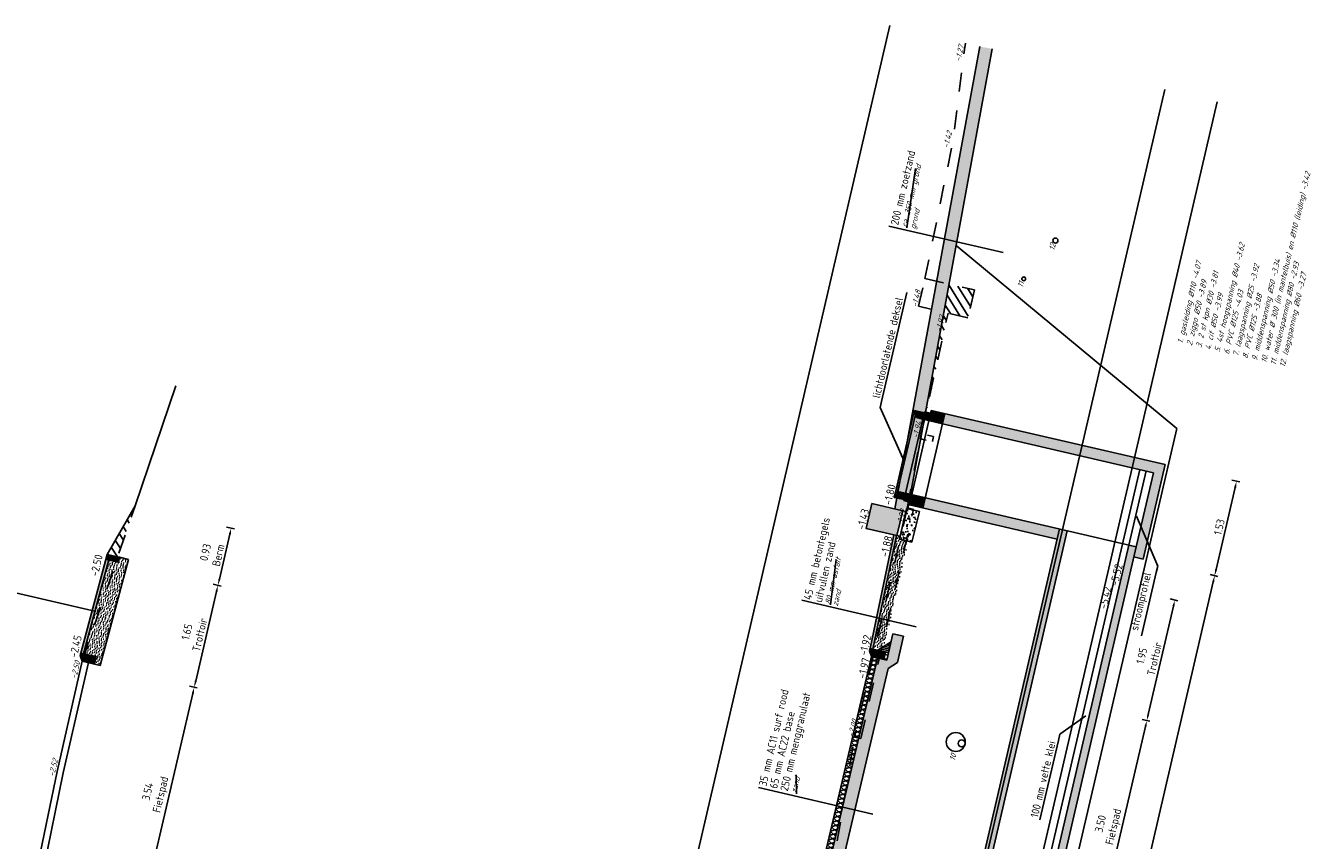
# Model space of a CAD drawing. Header units: metres. Extents: x 116958 to 118326, y 475500 to 477904.
# Tile 18 of 256: x 117762 to 117782, y 475639 to 475652. Entities that reach past the tile are written whole.
import ezdxf

# ---------------------------------------------------------------- set-up
doc = ezdxf.new("R2010")
doc.units = ezdxf.units.M
doc.header["$LTSCALE"] = 0.2
doc.linetypes.add('OPNEMEN', pattern=[3, 1.5, -1.5])
doc.layers.get('0').update_dxf_attribs({"color": 6})
for name, color, linetype in [('X-XX-DWP-ARCERING', 13, 'Continuous'), ('X-XX-DWP-ARCERING_GRIJS', 253, 'Continuous'), ('X-XX-DWP-ARCERING_LICHT_GRIJS', 254, 'Continuous'), ('X-XX-DWP-ARCERING_RIVIERZAND', 3, 'Continuous'), ('X-XX-DWP-BEST_SITUATIE', 13, 'Continuous'), ('X-XX-DWP-ECOPASSAGE', 2, 'Continuous'), ('X-XX-DWP-MAATVOERING', 2, 'Continuous'), ('X-XX-DWP-NW_SITUATIE', 3, 'Continuous'), ('X-XX-DWP-TEKST25', 2, 'Continuous'), ('X-XX-DWP-VERW_SITUATIE', 240, 'OPNEMEN')]:
    doc.layers.add(name, color=color, linetype=linetype)
doc.styles.get("Standard").update_dxf_attribs({"font": 'isocp.shx'})
doc.dimstyles.new('dim-50', dxfattribs={"dimscale": 0.05, "dimtxt": 2.5, "dimasz": 2, "dimexe": 1, "dimexo": 1, "dimgap": 0.8, "dimtad": 1, "dimzin": 0, "dimdsep": 46, "dimtxsty": 'Standard', "dimcen": 0, "dimclrd": 1, "dimclre": 1, "dimclrt": 256, "dimazin": 0, "dimtfac": 1, "dimtmove": 1, "dimatfit": 3, "dimfxl": 1.5, "dimfxlon": 1, "dimtfill": 1, "dimtolj": 1, "dimtzin": 0, "dimlwd": -1, "dimlwe": -1, "dimarcsym": 0})

# ---------------------------------------------------------------- blocks, each defined once
blk = doc.blocks.new('*D169')
at = {"layer": 'Defpoints', "color": 0, "transparency": 16777216}
for p in [(117762.925, 475641.766), (117764.653, 475641.365), (117762.135, 475638.315)]:
    blk.add_point(p, dxfattribs=at)
at = {"layer": 'X-XX-DWP-MAATVOERING', "color": 1, "transparency": 16777216}
for p, q in [((117764.58, 475641.382), (117764.701, 475641.353)), ((117763.874, 475638.014), (117764.63, 475641.267)), ((117763.779, 475637.934), (117763.9, 475637.905))]:
    blk.add_line(p, q, dxfattribs=at)
for points in [[(117764.614, 475641.271), (117764.646, 475641.264), (117764.653, 475641.365)], [(117763.858, 475638.018), (117763.891, 475638.01), (117763.852, 475637.917)]]:
    blk.add_solid(points, dxfattribs=at)
at = {"layer": 'X-XX-DWP-MAATVOERING', "transparency": 16777216, "insert": (117764.036, 475639.691), "char_height": 0.125, "attachment_point": 5, "rotation": 76.9219, "bg_fill": 3, "box_fill_scale": 1.1, "bg_fill_color": 256, "bg_fill_true_color": 13158600, "bg_fill_transparency": 0}
blk.add_mtext('\\A1;3.54\\PFietspad', dxfattribs=at)
blk = doc.blocks.new('*D170')
at = {"layer": 'Defpoints', "color": 0, "transparency": 16777216}
for p in [(117763.26, 475643.382), (117765.026, 475642.972), (117762.955, 475641.759)]:
    blk.add_point(p, dxfattribs=at)
at = {"layer": 'X-XX-DWP-MAATVOERING', "color": 1, "transparency": 16777216}
for p, q in [((117764.953, 475642.989), (117765.075, 475642.961)), ((117764.675, 475641.462), (117765.004, 475642.875)), ((117764.58, 475641.382), (117764.701, 475641.353))]:
    blk.add_line(p, q, dxfattribs=at)
for points in [[(117764.987, 475642.878), (117765.02, 475642.871), (117765.026, 475642.972)], [(117764.659, 475641.466), (117764.692, 475641.458), (117764.653, 475641.365)]]:
    blk.add_solid(points, dxfattribs=at)
at = {"layer": 'X-XX-DWP-MAATVOERING', "transparency": 16777216, "insert": (117764.638, 475642.215), "char_height": 0.125, "attachment_point": 5, "rotation": 76.9219, "bg_fill": 3, "box_fill_scale": 1.1, "bg_fill_color": 256, "bg_fill_true_color": 13158600, "bg_fill_transparency": 0}
blk.add_mtext('\\A1;1.65\\PTrottoir', dxfattribs=at)
blk = doc.blocks.new('80x200')
for p, q in [((0, 0), (-80, 0)), ((-80, 0), (-80, -200)), ((0, -200), (0, 0)), ((-80, -200), (0, -200))]:
    blk.add_line(p, q)
blk = doc.blocks.new('*D236')
at = {"layer": 'Defpoints', "color": 0, "transparency": 16777216}
for p in [(117763.719, 475644.227), (117765.236, 475643.875), (117763.26, 475643.382)]:
    blk.add_point(p, dxfattribs=at)
at = {"layer": 'X-XX-DWP-MAATVOERING', "color": 1, "transparency": 16777216}
for p, q in [((117765.049, 475643.069), (117765.213, 475643.778)), ((117765.163, 475643.892), (117765.285, 475643.864)), ((117764.953, 475642.989), (117765.075, 475642.961))]:
    blk.add_line(p, q, dxfattribs=at)
for points in [[(117765.197, 475643.781), (117765.23, 475643.774), (117765.236, 475643.875)], [(117765.033, 475643.073), (117765.065, 475643.066), (117765.026, 475642.972)]]:
    blk.add_solid(points, dxfattribs=at)
at = {"layer": 'X-XX-DWP-MAATVOERING', "transparency": 16777216, "insert": (117764.93, 475643.47), "char_height": 0.125, "attachment_point": 5, "rotation": 76.9219, "bg_fill": 3, "box_fill_scale": 1.1, "bg_fill_color": 256, "bg_fill_true_color": 13158600, "bg_fill_transparency": 0}
blk.add_mtext('\\A1;0.93\\PBerm', dxfattribs=at)
blk = doc.blocks.new('*D366')
at = {"layer": 'Defpoints', "color": 0, "transparency": 16777216}
for p in [(117779.616, 475643.385), (117780.742, 475643.124), (117775.24, 475624.547)]:
    blk.add_point(p, dxfattribs=at)
at = {"layer": 'X-XX-DWP-MAATVOERING', "color": 1, "transparency": 16777216}
for p, q in [((117780.669, 475643.141), (117780.791, 475643.112)), ((117776.388, 475624.383), (117780.719, 475643.026)), ((117776.293, 475624.302), (117776.414, 475624.274))]:
    blk.add_line(p, q, dxfattribs=at)
for points in [[(117780.703, 475643.03), (117780.736, 475643.022), (117780.742, 475643.124)], [(117776.372, 475624.386), (117776.405, 475624.379), (117776.366, 475624.285)]]:
    blk.add_solid(points, dxfattribs=at)
at = {"layer": 'X-XX-DWP-MAATVOERING', "transparency": 16777216, "insert": (117778.454, 475633.728), "char_height": 0.125, "attachment_point": 5, "rotation": 76.9219, "bg_fill": 3, "box_fill_scale": 1.1, "bg_fill_color": 256, "bg_fill_true_color": 13158600, "bg_fill_transparency": 0}
blk.add_mtext('\\A1;19.34', dxfattribs=at)
blk = doc.blocks.new('*D367')
at = {"layer": 'Defpoints', "color": 0, "transparency": 16777216}
for p in [(117779.962, 475644.876), (117781.088, 475644.614), (117779.616, 475643.385)]:
    blk.add_point(p, dxfattribs=at)
at = {"layer": 'X-XX-DWP-MAATVOERING', "color": 1, "transparency": 16777216}
for p, q in [((117781.015, 475644.631), (117781.137, 475644.603)), ((117780.765, 475643.221), (117781.066, 475644.517)), ((117780.669, 475643.141), (117780.791, 475643.112))]:
    blk.add_line(p, q, dxfattribs=at)
for points in [[(117781.049, 475644.52), (117781.082, 475644.513), (117781.088, 475644.614)], [(117780.748, 475643.225), (117780.781, 475643.217), (117780.742, 475643.124)]]:
    blk.add_solid(points, dxfattribs=at)
at = {"layer": 'X-XX-DWP-MAATVOERING', "transparency": 16777216, "insert": (117780.815, 475643.892), "char_height": 0.125, "attachment_point": 5, "rotation": 76.9219, "bg_fill": 3, "box_fill_scale": 1.1, "bg_fill_color": 256, "bg_fill_true_color": 13158600, "bg_fill_transparency": 0}
blk.add_mtext('\\A1;1.53', dxfattribs=at)
blk = doc.blocks.new('*D370')
at = {"layer": 'Defpoints', "color": 0, "transparency": 16777216}
for p in [(117775.33, 475641.848), (117779.673, 475640.839), (117774.479, 475638.448)]:
    blk.add_point(p, dxfattribs=at)
at = {"layer": 'X-XX-DWP-MAATVOERING', "color": 1, "transparency": 16777216}
for p, q in [((117778.903, 475637.523), (117779.65, 475640.742)), ((117779.6, 475640.856), (117779.722, 475640.828)), ((117778.807, 475637.443), (117778.929, 475637.415))]:
    blk.add_line(p, q, dxfattribs=at)
for points in [[(117779.634, 475640.745), (117779.667, 475640.738), (117779.673, 475640.839)], [(117778.887, 475637.527), (117778.919, 475637.52), (117778.88, 475637.426)]]:
    blk.add_solid(points, dxfattribs=at)
at = {"layer": 'X-XX-DWP-MAATVOERING', "transparency": 16777216, "insert": (117779.06, 475639.183), "char_height": 0.125, "attachment_point": 5, "rotation": 76.9219, "bg_fill": 3, "box_fill_scale": 1.1, "bg_fill_color": 256, "bg_fill_true_color": 13158600, "bg_fill_transparency": 0}
blk.add_mtext('\\A1;3.50\\PFietspad', dxfattribs=at)
blk = doc.blocks.new('*D371')
at = {"layer": 'Defpoints', "color": 0, "transparency": 16777216}
for p in [(117775.655, 475643.776), (117780.115, 475642.74), (117775.33, 475641.848)]:
    blk.add_point(p, dxfattribs=at)
at = {"layer": 'X-XX-DWP-MAATVOERING', "color": 1, "transparency": 16777216}
for p, q in [((117780.042, 475642.757), (117780.164, 475642.729)), ((117779.696, 475640.936), (117780.092, 475642.643)), ((117779.6, 475640.856), (117779.722, 475640.828))]:
    blk.add_line(p, q, dxfattribs=at)
for points in [[(117780.076, 475642.647), (117780.108, 475642.639), (117780.115, 475642.74)], [(117779.679, 475640.94), (117779.712, 475640.933), (117779.673, 475640.839)]]:
    blk.add_solid(points, dxfattribs=at)
at = {"layer": 'X-XX-DWP-MAATVOERING', "transparency": 16777216, "insert": (117779.693, 475641.836), "char_height": 0.125, "attachment_point": 5, "rotation": 76.9219, "bg_fill": 3, "box_fill_scale": 1.1, "bg_fill_color": 256, "bg_fill_true_color": 13158600, "bg_fill_transparency": 0}
blk.add_mtext('\\A1;1.95\\PTrottoir', dxfattribs=at)
blk = doc.blocks.new('SVH-KANTOPSLUITING_RIJWIELPADBAND_120X250-D')
blk.add_hatch(color=254).paths.add_polyline_path([(-0.12, -0.25), (0, -0.25), (0, 0), (-0.04, 0), (-0.12, -0.05)])
at = {"flags": 128}
blk.add_lwpolyline([(-0.12, -0.25), (0, -0.25), (0, 0), (-0.04, 0), (-0.12, -0.05)], close=True, dxfattribs=at)

msp = doc.modelspace()

# ---------------------------------------------------------------- hatches: boundary and pattern name
at = {"layer": 'X-XX-DWP-ARCERING'}
h = msp.add_hatch(dxfattribs=at)
h.set_pattern_fill('AANVULLEN', color=256, scale=0.05)
h.set_pattern_definition([(121.921862, (117560.71006, 476775.969), (-0.093364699, -0.058163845), [])])
h.paths.add_polyline_path([(117776.554, 475647.726), (117776.106, 475645.284), (117776.167, 475645.27), (117776.185, 475645.347), (117776.12, 475645.363), (117776.538, 475647.267), (117776.851, 475647.195), (117776.953, 475647.633)])
at = {"layer": 'X-XX-DWP-ARCERING_LICHT_GRIJS'}
h = msp.add_hatch(color=256, dxfattribs=at)
h.dxf.hatch_style = 1
h.paths.add_polyline_path([(117776.007, 475645.732), (117775.995, 475645.679), (117776.03, 475645.671), (117776.022, 475645.636), (117776.035, 475645.634), (117776.04, 475645.624), (117776.039, 475645.618), (117776.14, 475645.594), (117776.163, 475645.695)])
h = msp.add_hatch(color=256, dxfattribs=at)
h.dxf.hatch_style = 1
h.paths.add_polyline_path([(117776.167, 475645.711), (117776.14, 475645.594), (117776.237, 475645.572), (117776.264, 475645.688)])
h = msp.add_hatch(color=256, dxfattribs=at)
h.dxf.hatch_style = 1
h.paths.add_polyline_path([(117776.274, 475645.732), (117776.237, 475645.572), (117776.451, 475645.522), (117776.489, 475645.682)])
h = msp.add_hatch(color=256, dxfattribs=at)
h.dxf.hatch_style = 1
h.paths.add_polyline_path([(117776.489, 475645.682), (117776.451, 475645.522), (117779.779, 475644.749), (117779.47, 475643.419), (117779.616, 475643.385), (117779.962, 475644.876)])
h = msp.add_hatch(color=256, dxfattribs=at)
h.dxf.hatch_style = 1
h.paths.add_polyline_path([(117775.767, 475644.449), (117775.766, 475644.443), (117775.757, 475644.436), (117775.744, 475644.439), (117775.736, 475644.404), (117775.701, 475644.413), (117775.689, 475644.36), (117775.845, 475644.324), (117775.868, 475644.425)])
h = msp.add_hatch(color=256, dxfattribs=at)
h.dxf.hatch_style = 1
h.paths.add_polyline_path([(117775.868, 475644.425), (117775.841, 475644.308), (117775.938, 475644.286), (117775.966, 475644.403)])
h = msp.add_hatch(color=256, dxfattribs=at)
h.dxf.hatch_style = 1
h.paths.add_polyline_path([(117775.966, 475644.403), (117775.928, 475644.242), (117776.143, 475644.192), (117776.18, 475644.353)])
h = msp.add_hatch(color=256, dxfattribs=at)
h.dxf.hatch_style = 1
h.paths.add_polyline_path([(117776.18, 475644.353), (117776.143, 475644.192), (117778.26, 475643.7), (117778.297, 475643.861)])
h = msp.add_hatch(color=256, dxfattribs=at)
h.dxf.hatch_style = 1
h.paths.add_polyline_path([(117778.297, 475643.861), (117773.846, 475624.701), (117773.964, 475624.674), (117778.415, 475643.834)])
h = msp.add_hatch(color=256, dxfattribs=at)
h.dxf.hatch_style = 1
h.paths.add_polyline_path([(117779.389, 475643.607), (117774.938, 475624.448), (117775.056, 475624.42), (117779.507, 475643.58)])
at = {"layer": 'X-XX-DWP-ARCERING_RIVIERZAND'}
h = msp.add_hatch(dxfattribs=at)
h.set_pattern_fill('AGW-GROND_ZAND_DRAINZAND-SO', color=256, scale=0.05, pattern_type=2)
h.set_pattern_definition([(121.921862, (117390.36356, 476497.7417), (-0.0538968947, -0.0335764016), [0, -0.0635])])
h.paths.add_polyline_path([(117777.039, 475651.473), (117775.7, 475644.177), (117775.843, 475644.143), (117775.854, 475644.192), (117775.903, 475644.181), (117777.236, 475651.437)])

# ---------------------------------------------------------------- linework, layer by layer
at = {"layer": 'Defpoints'}
msp.add_line((117776.666, 475648.332), (117780.145, 475645.449), dxfattribs=at)
at = {"layer": 'X-XX-DWP-BEST_SITUATIE'}
msp.add_line((117763.719, 475644.227), (117764.363, 475646.121), dxfattribs=at)
for centre, radius in [((117778.231, 475648.412), 0.0399), ((117777.732, 475647.809), 0.03)]:
    msp.add_circle(centre, radius, dxfattribs=at)
at = {"layer": 'X-XX-DWP-ECOPASSAGE'}
for p, q in [((117775.702, 475644.418), (117775.994, 475645.674)), ((117775.731, 475644.411), (117776.023, 475645.667)), ((117775.841, 475644.308), (117776.167, 475645.711)), ((117775.928, 475644.242), (117776.274, 475645.732)), ((117775.994, 475645.674), (117776.023, 475645.667)), ((117775.995, 475645.679), (117776.007, 475645.732)), ((117776.03, 475645.671), (117775.995, 475645.679)), ((117776.163, 475645.695), (117776.007, 475645.732)), ((117776.03, 475645.671), (117776.022, 475645.636)), ((117776.022, 475645.636), (117776.035, 475645.634)), ((117776.035, 475645.634), (117776.04, 475645.623)), ((117776.04, 475645.623), (117776.039, 475645.618)), ((117776.14, 475645.594), (117776.039, 475645.618)), ((117776.14, 475645.594), (117776.451, 475645.522)), ((117776.143, 475644.192), (117776.489, 475645.682)), ((117776.167, 475645.711), (117776.264, 475645.688)), ((117776.274, 475645.732), (117779.962, 475644.876)), ((117776.451, 475645.522), (117779.779, 475644.749)), ((117779.616, 475643.385), (117779.962, 475644.876)), ((117779.507, 475643.58), (117779.779, 475644.749)), ((117775.701, 475644.413), (117775.689, 475644.36)), ((117775.845, 475644.324), (117775.689, 475644.36)), ((117775.736, 475644.404), (117775.701, 475644.413)), ((117775.702, 475644.418), (117775.731, 475644.411)), ((117775.736, 475644.404), (117775.744, 475644.439)), ((117775.744, 475644.439), (117775.757, 475644.436)), ((117775.757, 475644.436), (117775.766, 475644.443)), ((117775.766, 475644.443), (117775.767, 475644.449)), ((117775.868, 475644.425), (117775.767, 475644.449)), ((117775.868, 475644.425), (117779.507, 475643.58)), ((117775.841, 475644.308), (117775.938, 475644.286)), ((117775.928, 475644.242), (117778.26, 475643.7)), ((117773.846, 475624.701), (117778.297, 475643.861)), ((117773.964, 475624.674), (117778.415, 475643.834)), ((117774.785, 475623.251), (117779.507, 475643.58)), ((117774.938, 475624.448), (117779.389, 475643.607)), ((117779.47, 475643.419), (117779.616, 475643.385))]:
    msp.add_line(p, q, dxfattribs=at)
at = {"layer": 'X-XX-DWP-NW_SITUATIE'}
for p, q in [((117775.699, 475644.177), (117777.039, 475651.473)), ((117775.903, 475644.181), (117777.236, 475651.437)), ((117775.884, 475644.185), (117776.086, 475644.138)), ((117775.824, 475644.148), (117775.872, 475644.137))]:
    msp.add_line(p, q, dxfattribs=at)
at = {"layer": 'X-XX-DWP-TEKST25', "color": 1}
for p, q in [((117775.889, 475648.615), (117776.027, 475649.549)), ((117777.409, 475648.221), (117775.606, 475648.64)), ((117774.683, 475642.662), (117774.775, 475643.38)), ((117774.147, 475639.684), (117774.142, 475639.983))]:
    msp.add_line(p, q, dxfattribs=at)
at = {"layer": 'X-XX-DWP-VERW_SITUATIE'}
for p, q in [((117776.116, 475645.361), (117776.538, 475647.267)), ((117775.896, 475644.192), (117776.098, 475645.286)), ((117774.103, 475634.795), (117775.065, 475640.577))]:
    msp.add_line(p, q, dxfattribs=at)
at = {"layer": 'X-XX-DWP-VERW_SITUATIE', "flags": 128}
msp.add_lwpolyline([(117776.174, 475647.814), (117776.624, 475650.019), (117776.797, 475651.427), (117776.815, 475651.525)], dxfattribs=at)
at = {"layer": 'X-XX-DWP-VERW_SITUATIE'}
msp.add_lwpolyline([(117776.851, 475647.195), (117776.072, 475647.376), (117776.174, 475647.814), (117776.953, 475647.633)], close=True, dxfattribs=at)

# ---------------------------------------------------------------- block references
at = {"layer": 'X-XX-DWP-VERW_SITUATIE', "xscale": 0.001, "yscale": 0.001, "zscale": 0.001, "rotation": 76.92186179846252}
msp.add_blockref('80x200', (117776.116, 475645.363), dxfattribs=at)

# ---------------------------------------------------------------- texts
at = {"layer": 'X-XX-DWP-BEST_SITUATIE', "oblique": 20}
for s, p in [('12', (117778.214, 475648.248)), ('11', (117777.718, 475647.662))]:
    msp.add_text(s, height=0.09, rotation=76.9219, dxfattribs=at).set_placement(p)
at = {"layer": 'X-XX-DWP-MAATVOERING', "insert": (117775.463, 475645.917), "char_height": 0.125, "attachment_point": 7, "rotation": 76.9219}
msp.add_mtext('\\A1;lichtdoorlatende deksel', dxfattribs=at)
at = {"layer": 'X-XX-DWP-TEKST25'}
for s, rotation, p in [('200 mm zoetzand', 76.9156, (117775.752, 475648.647)), ('-1.80', 76.9219, (117775.642, 475644.23)), ('45 mm betontegels', 76.9156, (117774.379, 475642.733)), ('uitvullen zand', 76.9156, (117774.547, 475642.694)), ('-5.52', 76.9219, (117779.214, 475642.951)), ('250 mm menggranulaat', 76.9156, (117774.011, 475639.716)), ('35 mm AC11 surf rood', 76.9156, (117773.673, 475639.794)), ('65 mm AC22 base', 76.9156, (117773.842, 475639.755))]:
    msp.add_text(s, height=0.125, rotation=rotation, dxfattribs=at).set_placement(p)
at = {"layer": 'X-XX-DWP-TEKST25', "color": 1, "oblique": 20}
for s, p in [('ca. 350 mm grond', (117775.889, 475648.615)), ('grond', (117776.021, 475648.585)), ('80 mm asfalt', (117774.683, 475642.662)), ('zand', (117774.798, 475642.636)), ('zand', (117774.147, 475639.684))]:
    msp.add_text(s, height=0.09, rotation=76.9156, dxfattribs=at).set_placement(p)
at = {"layer": 'X-XX-DWP-TEKST25', "oblique": 20}
for s, p in [('10. water %%C 300 (in mantelbuis) en %%C110 (leiding) -3.42', (117781.556, 475646.474)), ('5. 4st hoogspanning %%C40 -3.62', (117780.821, 475646.645)), ('1. gasleiding %%C110 -4.07', (117780.237, 475646.78)), ('7. laagspanning %%C25 -3.92', (117781.113, 475646.577)), ('9. middenspanning %%C50 -3.34', (117781.409, 475646.508)), ('11. middenspanning %%C80 -2.93', (117781.702, 475646.44)), ('3. 2 st kpn %%C30 -3.81', (117780.529, 475646.712)), ('12. laagspanning %%C60 -3.27', (117781.848, 475646.406)), ('2. ziggo %%C50 -3.89', (117780.383, 475646.746)), ('4. cif %%C50 -3.99', (117780.675, 475646.678)), ('6. PVC %%C125 -4.03', (117780.967, 475646.611)), ('8. PVC %%C125 -3.88', (117781.26, 475646.543))]:
    msp.add_text(s, height=0.09, rotation=76.9219, dxfattribs=at).set_placement(p)
at = {"layer": 'X-XX-DWP-VERW_SITUATIE', "oblique": 20}
for s, p in [('-1.27', (117776.733, 475651.226)), ('-1.42', (117776.544, 475649.862)), ('-1.48', (117776.049, 475647.351)), ('-1.92', (117776.427, 475646.956)), ('-1.94', (117776.062, 475645.282)), ('-1.99', (117775.809, 475643.893)), ('-2.50', (117762.792, 475641.489)), ('-2.00', (117775.045, 475640.57)), ('-2.52', (117762.442, 475639.944))]:
    msp.add_text(s, height=0.09, rotation=76.9219, dxfattribs=at).set_placement(p)

# ---------------------------------------------------------------- leaders
at = {"layer": 'X-XX-DWP-MAATVOERING', "annotation_type": 0, "has_hookline": 1, "hookline_direction": 0, "text_width": 1.728, "horizontal_direction": (0.22628, 0.974062, 0)}
msp.add_leader([(117775.844, 475644.931), (117775.466, 475645.778), (117775.489, 475645.875)], dimstyle='dim-50', override={"dimgap": 0.7, "dimtad": 1}, dxfattribs=at)

# ---------------------------------------------------------------- next in the draw order: dimensions: what is measured, and where the dimension line sits
at = {"layer": 'X-XX-DWP-MAATVOERING'}
dim = msp.add_linear_dim(base=(117764.653, 475641.365), p1=(117762.135, 475638.315), p2=(117762.925, 475641.766), angle=76.9219, text='<>\\PFietspad', dimstyle='dim-50', dxfattribs=at)
dim.commit()
dim.dimension.update_dxf_attribs({"geometry": '*D169', "text_midpoint": (117764.036, 475639.691)})

# ---------------------------------------------------------------- next in the draw order: linework, layer by layer
at = {"layer": 'X-XX-DWP-BEST_SITUATIE'}
for p, q in [((117762.135, 475638.315), (117762.49, 475640.035)), ((117762.233, 475638.293), (117762.587, 475640.013))]:
    msp.add_line(p, q, dxfattribs=at)

# ---------------------------------------------------------------- next in the draw order: dimensions: what is measured, and where the dimension line sits
at = {"layer": 'X-XX-DWP-MAATVOERING'}
dim = msp.add_linear_dim(base=(117765.026, 475642.972), p1=(117762.955, 475641.759), p2=(117763.26, 475643.382), angle=76.9219, text='<>\\PTrottoir', dimstyle='dim-50', dxfattribs=at)
dim.commit()
dim.dimension.update_dxf_attribs({"geometry": '*D170', "text_midpoint": (117764.638, 475642.215)})

# ---------------------------------------------------------------- next in the draw order: linework, layer by layer
at = {"layer": 'X-XX-DWP-BEST_SITUATIE'}
for p, q in [((117762.49, 475640.035), (117762.886, 475641.775)), ((117762.587, 475640.013), (117762.983, 475641.753)), ((117762.886, 475641.775), (117762.983, 475641.753))]:
    msp.add_line(p, q, dxfattribs=at)
at = {"layer": 'X-XX-DWP-NW_SITUATIE'}
for p, q in [((117763.278, 475643.46), (117763.719, 475644.227)), ((117762.864, 475641.904), (117763.26, 475643.382)), ((117762.908, 475641.893), (117763.304, 475643.372)), ((117763.17, 475641.709), (117763.617, 475643.381)), ((117763.617, 475643.381), (117763.473, 475643.415)), ((117763.17, 475641.709), (117763.082, 475641.73))]:
    msp.add_line(p, q, dxfattribs=at)
at = {"layer": 'X-XX-DWP-TEKST25', "color": 1}
msp.add_line((117763.105, 475642.558), (117761.301, 475642.977), dxfattribs=at)
at = {"layer": 'X-XX-DWP-VERW_SITUATIE'}
msp.add_line((117762.886, 475641.775), (117763.719, 475644.227), dxfattribs=at)

# ---------------------------------------------------------------- next in the draw order: block references
at = {"layer": 'X-XX-DWP-NW_SITUATIE', "xscale": 0.001, "yscale": 0.001, "zscale": 0.001, "rotation": 76.92186179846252}
msp.add_blockref('80x200', (117763.278, 475643.46), dxfattribs=at)
at = {"layer": 'X-XX-DWP-NW_SITUATIE', "rotation": 76.92186180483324}
msp.add_blockref('SVH-KANTOPSLUITING_RIJWIELPADBAND_120X250-D', (117762.864, 475641.904), dxfattribs=at)

# ---------------------------------------------------------------- next in the draw order: texts
at = {"layer": 'X-XX-DWP-TEKST25'}
msp.add_text('-2.45', height=0.125, rotation=76.9219, dxfattribs=at).set_placement((117762.803, 475641.824))

# ---------------------------------------------------------------- next in the draw order: dimensions: what is measured, and where the dimension line sits
at = {"layer": 'X-XX-DWP-MAATVOERING'}
dim = msp.add_linear_dim(base=(117765.236, 475643.875), p1=(117763.26, 475643.382), p2=(117763.719, 475644.227), angle=76.9219, text='<>\\PBerm', dimstyle='dim-50', dxfattribs=at)
dim.commit()
dim.dimension.update_dxf_attribs({"geometry": '*D236', "text_midpoint": (117764.93, 475643.47)})

# ---------------------------------------------------------------- next in the draw order: hatches: boundary and pattern name
at = {"layer": 'X-XX-DWP-ARCERING'}
h = msp.add_hatch(dxfattribs=at)
h.set_pattern_fill('AANVULLEN', color=256, scale=0.05)
h.set_pattern_definition([(121.921862, (117588.23295, 476725.59183), (-0.093364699, -0.058163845), [])])
h.paths.add_polyline_path([(117763.278, 475643.46), (117763.445, 475643.421), (117763.719, 475644.227)])
h = msp.add_hatch(color=253, dxfattribs=at)
h.dxf.hatch_style = 1
h.paths.add_polyline_path([(117762.864, 475641.904), (117762.908, 475641.893), (117763.304, 475643.372), (117763.26, 475643.382)])
h = msp.add_hatch(dxfattribs=at)
h.set_pattern_fill('ZAND', color=256, scale=0.05, angle=76.92)
h.set_pattern_definition([(153.841862, (117588.23295, 476725.59183), (-0.1429776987, -0.0189044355), [0, -0.04, 0, -0.045, 0, -0.035]), (153.841862, (117588.18541, 476725.585765), (-0.071171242, -0.0541724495), [0, -0.034, 0, -0.05, 0, -0.044]), (153.841862, (117588.13769, 476725.579344), (-0.1070744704, -0.0365384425), [0, -0.038, 0, -0.044, 0, -0.06])])
h.paths.add_polyline_path([(117763.304, 475643.372), (117762.908, 475641.893), (117763.108, 475641.847), (117763.082, 475641.73), (117763.17, 475641.709), (117763.617, 475643.381), (117763.473, 475643.415), (117763.455, 475643.337)])
h = msp.add_hatch(color=253, dxfattribs=at)
h.dxf.hatch_style = 1
h.paths.add_polyline_path([(117763.278, 475643.46), (117763.26, 475643.382), (117763.455, 475643.337), (117763.473, 475643.415)])

# ---------------------------------------------------------------- next in the draw order: linework, layer by layer
at = {"layer": 'Defpoints'}
msp.add_line((117764.442, 475603.684), (117775.621, 475651.803), dxfattribs=at)

# ---------------------------------------------------------------- next in the draw order: texts
at = {"layer": 'X-XX-DWP-TEKST25'}
msp.add_text('-2.50', height=0.125, rotation=76.9219, dxfattribs=at).set_placement((117763.133, 475643.105))

# ---------------------------------------------------------------- next in the draw order: dimensions: what is measured, and where the dimension line sits
at = {"layer": 'X-XX-DWP-MAATVOERING'}
dim = msp.add_linear_dim(base=(117780.742, 475643.124), p1=(117775.24, 475624.547), p2=(117779.616, 475643.385), angle=76.9219, dimstyle='dim-50', dxfattribs=at)
dim.commit()
dim.dimension.update_dxf_attribs({"geometry": '*D366', "text_midpoint": (117778.454, 475633.728)})

# ---------------------------------------------------------------- next in the draw order: hatches: boundary and pattern name
at = {"layer": 'X-XX-DWP-ARCERING'}
h = msp.add_hatch(dxfattribs=at)
h.set_pattern_fill('ZAND', color=256, scale=0.05, angle=76.92)
h.set_pattern_definition([(153.841862, (117592.93095, 476739.49604), (-0.1429776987, -0.0189044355), [0, -0.04, 0, -0.045, 0, -0.035]), (153.841862, (117592.88341, 476739.489976), (-0.071171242, -0.0541724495), [0, -0.034, 0, -0.05, 0, -0.044]), (153.841862, (117592.83569, 476739.483555), (-0.1070744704, -0.0365384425), [0, -0.038, 0, -0.044, 0, -0.06])])
h.paths.add_polyline_path([(117775.359, 475641.995), (117775.438, 475641.977), (117775.534, 475642.037), (117775.919, 475643.715), (117775.728, 475643.759)])
h = msp.add_hatch(dxfattribs=at)
h.set_pattern_fill('SCHR-BETON', color=256, scale=0.05, angle=118.67)
h.set_pattern_definition([(245.5919, (117774.35789, 475636.1864), (-0.169856, -0.031763), [0.018, -0.198]), (190.592, (117774.35789, 475636.1864), (0.0805973, -0.1649323), [0.0144, -0.1584]), (296.043, (117774.34374, 475636.18376), (-0.08926, -0.1966946), [0.0152977, -0.1682744]), (241.776, (117774.3708, 475636.14017), (-0.2573894, -0.030583), [0.027, -0.297]), (292.2275, (117774.34934, 475636.13762), (-0.153226, -0.285478), [0.022946, -0.252411]), (186.776, (117774.3708, 475636.14017), (-0.153226, -0.285478), [0.0216, -0.2376]), (216.5919, (117774.34445, 475636.14528), (-0.1639584, 0.0545673), [0.018, -0.198]), (161.592, (117774.34445, 475636.14528), (-0.009469, -0.1833274), [0.0144, -0.1584]), (267.0433, (117774.33079, 475636.14983), (-0.173427, -0.12876), [0.0152977, -0.1682744]), (233.0919, (117774.35789, 475636.186405), (0.0186633, -0.0777389), [0, -0.15648, 0, -0.1608, 0, -0.159]), (203.0919, (117774.35789, 475636.186405), (-0.0353706, -0.1081455), [0, -0.09168, 0, -0.15288, 0, -0.0606]), (163.0919, (117774.40944, 475636.20079), (-0.1248715, -0.0292176), [0, -0.06, 0, -0.1872, 0, -0.2484]), (153.0919, (117774.43256, 475636.20724), (-0.1283565, -0.0607612), [0, -0.078, 0, -0.12432, 0, -0.1764])])
h.paths.add_polyline_path([(117775.428, 475641.825), (117775.574, 475641.792), (117775.67, 475642.206), (117775.837, 475642.168), (117775.741, 475641.753), (117775.592, 475641.662), (117774.797, 475638.272), (117774.602, 475638.317)])
h = msp.add_hatch(dxfattribs=at)
h.set_pattern_fill('STELSPECIE', color=256, scale=0.02, angle=76.9219)
h.set_pattern_definition([(166.92186, (117743.295224, 475686.895873), (-0.006033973, -0.025974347), [])])
h.paths.add_polyline_path([(117775.431, 475641.948), (117775.641, 475642.079), (117775.601, 475641.909), (117775.533, 475641.925)])
h = msp.add_hatch(dxfattribs=at)
h.set_pattern_fill('STELSPECIE', color=256, scale=0.05, angle=118.6717)
h.set_pattern_definition([(166.921862, (117509.424946, 475120.247805), (-0.0150849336, -0.0649358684), [])])
h.paths.add_polyline_path([(117775.552, 475641.919), (117775.525, 475641.803), (117775.574, 475641.791), (117775.601, 475641.908)])
at = {"layer": 'X-XX-DWP-ARCERING_GRIJS'}
h = msp.add_hatch(dxfattribs=at)
h.set_pattern_fill('ASFALT', color=256, scale=0.05)
h.set_pattern_definition([(136.921862, (117556.119373, 476752.95383), (-0.0426871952, -0.0456514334), []), (196.921862, (117556.119373, 476752.95383), (0.0181917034, -0.059793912), [])])
h.paths.add_polyline_path([(117775.33, 475641.848), (117774.528, 475638.437), (117774.625, 475638.414), (117775.428, 475641.825)])

# ---------------------------------------------------------------- next in the draw order: linework, layer by layer
at = {"layer": 'X-XX-DWP-BEST_SITUATIE'}
for centre, radius in [((117776.66, 475640.5), 0.15), ((117776.752, 475640.478), 0.055)]:
    msp.add_circle(centre, radius, dxfattribs=at)
at = {"layer": 'X-XX-DWP-NW_SITUATIE'}
for p, q in [((117775.574, 475641.792), (117775.67, 475642.206)), ((117775.67, 475642.206), (117775.837, 475642.168)), ((117775.741, 475641.753), (117775.837, 475642.168)), ((117775.43, 475641.948), (117775.641, 475642.08)), ((117774.528, 475638.437), (117775.33, 475641.848)), ((117775.33, 475641.848), (117775.428, 475641.825)), ((117775.574, 475641.792), (117775.488, 475641.811)), ((117775.552, 475641.919), (117775.602, 475641.908)), ((117775.741, 475641.753), (117775.592, 475641.662)), ((117774.797, 475638.272), (117775.592, 475641.662))]:
    msp.add_line(p, q, dxfattribs=at)
at = {"layer": 'X-XX-DWP-NW_SITUATIE', "flags": 128}
msp.add_lwpolyline([(117775.685, 475643.77), (117775.309, 475641.976)], dxfattribs=at)
at = {"layer": 'X-XX-DWP-TEKST25', "color": 1}
for p, q in [((117776.038, 475642.317), (117774.234, 475642.736)), ((117775.351, 475639.363), (117773.548, 475639.782))]:
    msp.add_line(p, q, dxfattribs=at)
at = {"layer": 'X-XX-DWP-VERW_SITUATIE'}
msp.add_lwpolyline([(117775.896, 475644.193), (117775.065, 475640.577), (117775.162, 475640.555), (117775.993, 475644.17)], close=True, dxfattribs=at)

# ---------------------------------------------------------------- next in the draw order: texts
at = {"layer": 'X-XX-DWP-BEST_SITUATIE', "oblique": 20}
msp.add_text('10', height=0.09, rotation=76.9219, dxfattribs=at).set_placement((117776.645, 475640.196))
at = {"layer": 'X-XX-DWP-TEKST25'}
msp.add_text('-1.92', height=0.125, rotation=76.9219, dxfattribs=at).set_placement((117775.257, 475641.856))

# ---------------------------------------------------------------- next in the draw order: dimensions: what is measured, and where the dimension line sits
at = {"layer": 'X-XX-DWP-MAATVOERING'}
dim = msp.add_linear_dim(base=(117781.088, 475644.614), p1=(117779.616, 475643.385), p2=(117779.962, 475644.876), angle=76.9219, dimstyle='dim-50', dxfattribs=at)
dim.commit()
dim.dimension.update_dxf_attribs({"geometry": '*D367', "text_midpoint": (117780.815, 475643.892)})

# ---------------------------------------------------------------- next in the draw order: dimensions: what is measured, and where the dimension line sits
dim = msp.add_linear_dim(base=(117779.673, 475640.839), p1=(117774.479, 475638.448), p2=(117775.33, 475641.848), angle=76.9219, text='<>\\PFietspad', dimstyle='dim-50', dxfattribs=at)
dim.commit()
dim.dimension.update_dxf_attribs({"geometry": '*D370', "text_midpoint": (117779.06, 475639.183)})

# ---------------------------------------------------------------- next in the draw order: texts
at = {"layer": 'X-XX-DWP-MAATVOERING', "insert": (117778.236, 475640.498), "char_height": 0.125, "attachment_point": 9, "rotation": 76.9219}
msp.add_mtext('\\A1;100 mm vette klei', dxfattribs=at)

# ---------------------------------------------------------------- next in the draw order: dimensions: what is measured, and where the dimension line sits
at = {"layer": 'X-XX-DWP-MAATVOERING'}
dim = msp.add_linear_dim(base=(117780.115, 475642.74), p1=(117775.33, 475641.848), p2=(117775.655, 475643.776), angle=76.9219, text='<>\\PTrottoir', dimstyle='dim-50', dxfattribs=at)
dim.commit()
dim.dimension.update_dxf_attribs({"geometry": '*D371', "text_midpoint": (117779.693, 475641.836)})

# ---------------------------------------------------------------- next in the draw order: hatches: boundary and pattern name
at = {"layer": 'X-XX-DWP-ARCERING'}
h = msp.add_hatch(color=253, dxfattribs=at)
h.dxf.hatch_style = 1
h.paths.add_polyline_path([(117775.246, 475643.871), (117775.337, 475644.261), (117775.824, 475644.148), (117775.733, 475643.758)])
h = msp.add_hatch(dxfattribs=at)
h.set_pattern_fill('SCHR-BETON', color=256, scale=0.05, angle=201.8)
h.set_pattern_definition([(328.722, (117775.58737, 475642.14377), (0.011217, -0.172436), [0.018, -0.198]), (273.722, (117775.58737, 475642.14377), (0.173389, 0.06029), [0.0144, -0.1584]), (19.173, (117775.5883, 475642.1294), (0.184605, -0.112147), [0.015298, -0.168274]), (324.906, (117775.6348, 475642.15105), (-0.000425, -0.2592), [0.027, -0.297]), (15.357, (117775.63477, 475642.12945), (0.2651, -0.186274), [0.022946, -0.25241]), (269.906, (117775.6348, 475642.15105), (0.2651, -0.186274), [0.0216, -0.2376]), (299.722, (117775.62659, 475642.1255), (-0.073788, -0.156254), [0.018, -0.198]), (244.722, (117775.62659, 475642.1255), (0.180878, -0.03133), [0.0144, -0.1584]), (350.173, (117775.62044, 475642.11248), (0.107091, -0.187584), [0.015298, -0.168274]), (316.222, (117775.587365, 475642.143766), (0.0794132, 0.0092304), [0, -0.15648, 0, -0.1608, 0, -0.159]), (286.222, (117775.587365, 475642.14377), (0.103138, -0.0480527), [0, -0.09168, 0, -0.15288, 0, -0.0606]), (246.222, (117775.57925, 475642.19667), (0.014071, -0.1274699), [0, -0.06, 0, -0.1872, 0, -0.2484]), (236.222, (117775.57561, 475642.22039), (0.0449713, -0.134703), [0, -0.078, 0, -0.12432, 0, -0.1764])])
h.paths.add_polyline_path([(117775.771, 475643.698), (117775.965, 475643.653), (117776.086, 475644.138), (117775.884, 475644.185)])
h = msp.add_hatch(color=253, dxfattribs=at)
h.dxf.hatch_style = 1
h.paths.add_polyline_path([(117775.309, 475641.976), (117775.353, 475641.966), (117775.728, 475643.759), (117775.685, 475643.77)])

# ---------------------------------------------------------------- next in the draw order: linework, layer by layer
at = {"layer": 'Defpoints'}
for p, q in [((117768.775, 475602.667), (117779.955, 475650.796)), ((117769.603, 475602.475), (117780.783, 475650.603)), ((117780.145, 475645.449), (117770.911, 475605.697))]:
    msp.add_line(p, q, dxfattribs=at)
at = {"layer": 'X-XX-DWP-ECOPASSAGE'}
for p, q in [((117770.675, 475606.538), (117779.563, 475644.799)), ((117779.389, 475643.607), (117779.661, 475644.776))]:
    msp.add_line(p, q, dxfattribs=at)
at = {"layer": 'X-XX-DWP-NW_SITUATIE'}
for p, q in [((117775.771, 475643.698), (117775.884, 475644.185)), ((117775.965, 475643.653), (117776.086, 475644.138)), ((117775.733, 475643.758), (117775.782, 475643.747)), ((117775.771, 475643.698), (117775.965, 475643.653)), ((117774.602, 475638.317), (117775.428, 475641.825))]:
    msp.add_line(p, q, dxfattribs=at)
msp.add_lwpolyline([(117775.337, 475644.261), (117775.246, 475643.871), (117775.733, 475643.758), (117775.824, 475644.148)], close=True, dxfattribs=at)
at = {"layer": 'X-XX-DWP-NW_SITUATIE', "flags": 128}
msp.add_lwpolyline([(117775.728, 475643.759), (117775.353, 475641.966)], dxfattribs=at)

# ---------------------------------------------------------------- next in the draw order: block references
at = {"layer": 'X-XX-DWP-NW_SITUATIE', "rotation": 76.92186180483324}
msp.add_blockref('SVH-KANTOPSLUITING_RIJWIELPADBAND_120X250-D', (117775.309, 475641.976), dxfattribs=at)

# ---------------------------------------------------------------- next in the draw order: texts
at = {"layer": 'X-XX-DWP-MAATVOERING', "insert": (117779.779, 475643.15), "char_height": 0.125, "attachment_point": 9, "rotation": 76.9219}
msp.add_mtext('\\A1;stroomprofiel', dxfattribs=at)
at = {"layer": 'X-XX-DWP-TEKST25'}
for s, p in [('-1.43', (117775.221, 475643.842)), ('-1.88', (117775.589, 475643.412)), ('-5.42', (117779.038, 475642.59)), ('-1.97', (117775.234, 475641.492))]:
    msp.add_text(s, height=0.125, rotation=76.9219, dxfattribs=at).set_placement(p)

# ---------------------------------------------------------------- next in the draw order: leaders
at = {"layer": 'X-XX-DWP-MAATVOERING', "annotation_type": 0, "has_hookline": 1, "hookline_direction": 1, "horizontal_direction": (0.22628, 0.974062, 0)}
for points, text_width in [([(117779.508, 475644.062), (117779.844, 475643.273), (117779.822, 475643.176)], 0.992), ([(117778.71, 475640.915), (117778.301, 475640.622), (117778.278, 475640.524)], 1.25)]:
    msp.add_leader(points, dimstyle='dim-50', override={"dimgap": 0.7, "dimtad": 1}, dxfattribs=dict(at, text_width=text_width))

doc.saveas('drawing.dxf')
